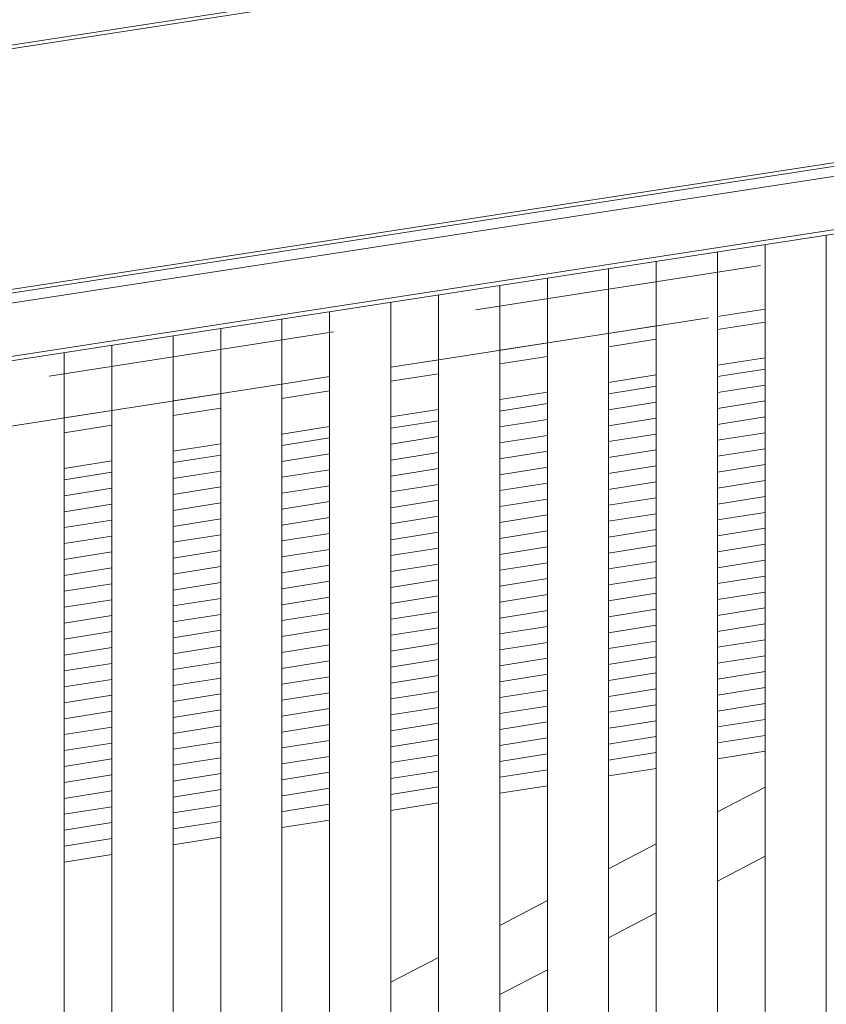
# Model space of a CAD drawing. Header units: millimetres. Extents: x -65 to 293624, y -1905 to 31061.
# Tile 228 of 256: x 118199 to 118792, y 23032 to 23755. Entities that reach past the tile are written whole.
import ezdxf

# ---------------------------------------------------------------- set-up
doc = ezdxf.new("R2010")
doc.units = ezdxf.units.MM
doc.header["$MEASUREMENT"] = 0
doc.linetypes.add('Hidden Line', pattern=[317.5, 211.666667, -105.833333])
for name, color, linetype in [('00 2D joon.AR', 7, 'Continuous'), ('1236 Katuslaed.AR', 7, 'Continuous'), ('1245 Klaasfassaadid.AR', 7, 'Continuous'), ('1245 Sisehoovi varjestus.AR', 7, 'Continuous'), ('1248 Vihmaveerennid.AR', 7, 'Continuous'), ('1263 Katuse alusserv.AR', 7, 'Continuous')]:
    doc.layers.add(name, color=color, linetype=linetype)

# ---------------------------------------------------------------- blocks, each defined once
blk = doc.blocks.new('Section Element_1428_3', base_point=(20443.11, 12361.43))
at = {"layer": '1248 Vihmaveerennid.AR', "color": 7, "linetype": 'Continuous', "lineweight": 13}
for p, q in [((107565.88, 22097.11), (129095.3, 25418.58)), ((107563.26, 22094.13), (129095.3, 25416)), ((107568.05, 21915.2), (129117.8, 25239.8)), ((107570.49, 21918.29), (129117.53, 25242.47)), ((115501.87, 23131.81), (129118.53, 25232.53)), ((115501.87, 23092.64), (129122.41, 25193.96)), ((115501.87, 23089.49), (129122.72, 25190.86))]:
    blk.add_line(p, q, dxfattribs=at)
blk = doc.blocks.new('Section Element_1645_3', base_point=(20443.11, 12361.43))
at = {"layer": '1245 Klaasfassaadid.AR', "color": 7, "linetype": 'Continuous', "lineweight": 13}
for p, q in [((118761.88, 22557.19), (119756.87, 23075.6)), ((118745.74, 22548.78), (118761.88, 22557.19))]:
    blk.add_line(p, q, dxfattribs=at)
blk = doc.blocks.new('*X2198', base_point=(20443.11, 12361.43))
at = {"layer": '1263 Katuse alusserv.AR', "color": 7, "linetype": 'Continuous', "lineweight": 13}
for p, q in [((118266.87, 23422.79), (118231.87, 23417.26)), ((118266.87, 23422.79), (118231.87, 23417.26)), ((118266.87, 23411.09), (118231.87, 23405.56)), ((118266.87, 23411.09), (118231.87, 23405.56)), ((118266.87, 23399.39), (118231.87, 23393.86)), ((118266.87, 23399.39), (118231.87, 23393.86)), ((118266.87, 23387.69), (118231.87, 23382.16)), ((118266.87, 23387.69), (118231.87, 23382.16)), ((118266.87, 23376), (118231.87, 23370.47)), ((118266.87, 23376), (118231.87, 23370.47)), ((118266.87, 23364.3), (118231.87, 23358.77)), ((118266.87, 23364.3), (118231.87, 23358.77)), ((118266.87, 23352.6), (118231.87, 23347.07)), ((118266.87, 23352.6), (118231.87, 23347.07)), ((118266.87, 23340.9), (118231.87, 23335.37)), ((118266.87, 23340.9), (118231.87, 23335.37)), ((118266.87, 23329.2), (118231.87, 23323.67)), ((118266.87, 23329.2), (118231.87, 23323.67)), ((118266.87, 23317.5), (118231.87, 23311.97)), ((118266.87, 23317.5), (118231.87, 23311.97)), ((118266.87, 23305.81), (118231.87, 23300.28)), ((118266.87, 23305.81), (118231.87, 23300.28)), ((118266.87, 23294.11), (118231.87, 23288.58)), ((118266.87, 23294.11), (118231.87, 23288.58)), ((118266.87, 23282.41), (118231.87, 23276.88)), ((118266.87, 23282.41), (118231.87, 23276.88)), ((118266.87, 23270.71), (118231.87, 23265.18)), ((118266.87, 23270.71), (118231.87, 23265.18)), ((118266.87, 23259.01), (118231.87, 23253.48)), ((118266.87, 23259.01), (118231.87, 23253.48)), ((118266.87, 23247.31), (118231.87, 23241.78)), ((118266.87, 23247.31), (118231.87, 23241.78)), ((118266.87, 23235.62), (118231.87, 23230.09)), ((118266.87, 23235.62), (118231.87, 23230.09)), ((118266.87, 23223.92), (118231.87, 23218.39)), ((118266.87, 23223.92), (118231.87, 23218.39)), ((118266.87, 23212.22), (118231.87, 23206.69)), ((118266.87, 23212.22), (118231.87, 23206.69)), ((118266.87, 23200.52), (118231.87, 23194.99)), ((118266.87, 23200.52), (118231.87, 23194.99)), ((118266.87, 23188.82), (118231.87, 23183.29)), ((118266.87, 23188.82), (118231.87, 23183.29)), ((118266.87, 23177.13), (118231.87, 23171.59)), ((118266.87, 23177.13), (118231.87, 23171.59)), ((118266.87, 23165.43), (118231.87, 23159.9)), ((118266.87, 23165.43), (118231.87, 23159.9)), ((118266.87, 23153.73), (118231.87, 23148.2)), ((118266.87, 23153.73), (118231.87, 23148.2))]:
    blk.add_line(p, q, dxfattribs=at)
blk = doc.blocks.new('*X2199', base_point=(20443.11, 12361.43))
at = {"layer": '1263 Katuse alusserv.AR', "color": 7, "linetype": 'Continuous', "lineweight": 13}
for p, q in [((118266.87, 23422.79), (118231.87, 23417.26)), ((118266.87, 23422.79), (118231.87, 23417.26)), ((118266.87, 23411.09), (118231.87, 23405.56)), ((118266.87, 23411.09), (118231.87, 23405.56)), ((118266.87, 23399.39), (118231.87, 23393.86)), ((118266.87, 23399.39), (118231.87, 23393.86)), ((118266.87, 23387.69), (118231.87, 23382.16)), ((118266.87, 23387.69), (118231.87, 23382.16)), ((118266.87, 23376), (118231.87, 23370.47)), ((118266.87, 23376), (118231.87, 23370.47)), ((118266.87, 23364.3), (118231.87, 23358.77)), ((118266.87, 23364.3), (118231.87, 23358.77)), ((118266.87, 23352.6), (118231.87, 23347.07)), ((118266.87, 23352.6), (118231.87, 23347.07)), ((118266.87, 23340.9), (118231.87, 23335.37)), ((118266.87, 23340.9), (118231.87, 23335.37)), ((118266.87, 23329.2), (118231.87, 23323.67)), ((118266.87, 23329.2), (118231.87, 23323.67)), ((118266.87, 23317.5), (118231.87, 23311.97)), ((118266.87, 23317.5), (118231.87, 23311.97)), ((118266.87, 23305.81), (118231.87, 23300.28)), ((118266.87, 23305.81), (118231.87, 23300.28)), ((118266.87, 23294.11), (118231.87, 23288.58)), ((118266.87, 23294.11), (118231.87, 23288.58)), ((118266.87, 23282.41), (118231.87, 23276.88)), ((118266.87, 23282.41), (118231.87, 23276.88)), ((118266.87, 23270.71), (118231.87, 23265.18)), ((118266.87, 23270.71), (118231.87, 23265.18)), ((118266.87, 23259.01), (118231.87, 23253.48)), ((118266.87, 23259.01), (118231.87, 23253.48)), ((118266.87, 23247.31), (118231.87, 23241.78)), ((118266.87, 23247.31), (118231.87, 23241.78)), ((118266.87, 23235.62), (118231.87, 23230.09)), ((118266.87, 23235.62), (118231.87, 23230.09)), ((118266.87, 23223.92), (118231.87, 23218.39)), ((118266.87, 23223.92), (118231.87, 23218.39)), ((118266.87, 23212.22), (118231.87, 23206.69)), ((118266.87, 23212.22), (118231.87, 23206.69)), ((118266.87, 23200.52), (118231.87, 23194.99)), ((118266.87, 23200.52), (118231.87, 23194.99)), ((118266.87, 23188.82), (118231.87, 23183.29)), ((118266.87, 23188.82), (118231.87, 23183.29)), ((118266.87, 23177.13), (118231.87, 23171.59)), ((118266.87, 23177.13), (118231.87, 23171.59)), ((118266.87, 23165.43), (118231.87, 23159.9)), ((118266.87, 23165.43), (118231.87, 23159.9)), ((118266.87, 23153.73), (118231.87, 23148.2)), ((118266.87, 23153.73), (118231.87, 23148.2))]:
    blk.add_line(p, q, dxfattribs=at)
blk = doc.blocks.new('*X2200', base_point=(20443.11, 12361.43))
at = {"layer": '1263 Katuse alusserv.AR', "color": 7, "linetype": 'Continuous', "lineweight": 13}
for p, q in [((118346.87, 23435.43), (118311.87, 23429.9)), ((118346.87, 23435.43), (118311.87, 23429.9)), ((118346.87, 23423.73), (118311.87, 23418.2)), ((118346.87, 23423.73), (118311.87, 23418.2)), ((118346.87, 23412.03), (118311.87, 23406.5)), ((118346.87, 23412.03), (118311.87, 23406.5)), ((118346.87, 23400.33), (118311.87, 23394.8)), ((118346.87, 23400.33), (118311.87, 23394.8)), ((118346.87, 23388.64), (118311.87, 23383.11)), ((118346.87, 23388.64), (118311.87, 23383.11)), ((118346.87, 23376.94), (118311.87, 23371.41)), ((118346.87, 23376.94), (118311.87, 23371.41)), ((118346.87, 23365.24), (118311.87, 23359.71)), ((118346.87, 23365.24), (118311.87, 23359.71)), ((118346.87, 23353.54), (118311.87, 23348.01)), ((118346.87, 23353.54), (118311.87, 23348.01)), ((118346.87, 23341.84), (118311.87, 23336.31)), ((118346.87, 23341.84), (118311.87, 23336.31)), ((118346.87, 23330.14), (118311.87, 23324.61)), ((118346.87, 23330.14), (118311.87, 23324.61)), ((118346.87, 23318.45), (118311.87, 23312.92)), ((118346.87, 23318.45), (118311.87, 23312.92)), ((118346.87, 23306.75), (118311.87, 23301.22)), ((118346.87, 23306.75), (118311.87, 23301.22)), ((118346.87, 23295.05), (118311.87, 23289.52)), ((118346.87, 23295.05), (118311.87, 23289.52)), ((118346.87, 23283.35), (118311.87, 23277.82)), ((118346.87, 23283.35), (118311.87, 23277.82)), ((118346.87, 23271.65), (118311.87, 23266.12)), ((118346.87, 23271.65), (118311.87, 23266.12)), ((118346.87, 23259.95), (118311.87, 23254.42)), ((118346.87, 23259.95), (118311.87, 23254.42)), ((118346.87, 23248.26), (118311.87, 23242.73)), ((118346.87, 23248.26), (118311.87, 23242.73)), ((118346.87, 23236.56), (118311.87, 23231.03)), ((118346.87, 23236.56), (118311.87, 23231.03)), ((118346.87, 23224.86), (118311.87, 23219.33)), ((118346.87, 23224.86), (118311.87, 23219.33)), ((118346.87, 23213.16), (118311.87, 23207.63)), ((118346.87, 23213.16), (118311.87, 23207.63)), ((118346.87, 23201.46), (118311.87, 23195.93)), ((118346.87, 23201.46), (118311.87, 23195.93)), ((118346.87, 23189.77), (118311.87, 23184.24)), ((118346.87, 23189.77), (118311.87, 23184.24)), ((118346.87, 23178.07), (118311.87, 23172.54)), ((118346.87, 23178.07), (118311.87, 23172.54)), ((118346.87, 23166.37), (118311.87, 23160.84)), ((118346.87, 23166.37), (118311.87, 23160.84)), ((118346.87, 23154.67), (118311.87, 23149.14))]:
    blk.add_line(p, q, dxfattribs=at)
blk = doc.blocks.new('*X2201', base_point=(20443.11, 12361.43))
at = {"layer": '1263 Katuse alusserv.AR', "color": 7, "linetype": 'Continuous', "lineweight": 13}
for p, q in [((118346.87, 23435.43), (118311.87, 23429.9)), ((118346.87, 23435.43), (118311.87, 23429.9)), ((118346.87, 23423.73), (118311.87, 23418.2)), ((118346.87, 23423.73), (118311.87, 23418.2)), ((118346.87, 23412.03), (118311.87, 23406.5)), ((118346.87, 23412.03), (118311.87, 23406.5)), ((118346.87, 23400.33), (118311.87, 23394.8)), ((118346.87, 23400.33), (118311.87, 23394.8)), ((118346.87, 23388.64), (118311.87, 23383.11)), ((118346.87, 23388.64), (118311.87, 23383.11)), ((118346.87, 23376.94), (118311.87, 23371.41)), ((118346.87, 23376.94), (118311.87, 23371.41)), ((118346.87, 23365.24), (118311.87, 23359.71)), ((118346.87, 23365.24), (118311.87, 23359.71)), ((118346.87, 23353.54), (118311.87, 23348.01)), ((118346.87, 23353.54), (118311.87, 23348.01)), ((118346.87, 23341.84), (118311.87, 23336.31)), ((118346.87, 23341.84), (118311.87, 23336.31)), ((118346.87, 23330.14), (118311.87, 23324.61)), ((118346.87, 23330.14), (118311.87, 23324.61)), ((118346.87, 23318.45), (118311.87, 23312.92)), ((118346.87, 23318.45), (118311.87, 23312.92)), ((118346.87, 23306.75), (118311.87, 23301.22)), ((118346.87, 23306.75), (118311.87, 23301.22)), ((118346.87, 23295.05), (118311.87, 23289.52)), ((118346.87, 23295.05), (118311.87, 23289.52)), ((118346.87, 23283.35), (118311.87, 23277.82)), ((118346.87, 23283.35), (118311.87, 23277.82)), ((118346.87, 23271.65), (118311.87, 23266.12)), ((118346.87, 23271.65), (118311.87, 23266.12)), ((118346.87, 23259.95), (118311.87, 23254.42)), ((118346.87, 23259.95), (118311.87, 23254.42)), ((118346.87, 23248.26), (118311.87, 23242.73)), ((118346.87, 23248.26), (118311.87, 23242.73)), ((118346.87, 23236.56), (118311.87, 23231.03)), ((118346.87, 23236.56), (118311.87, 23231.03)), ((118346.87, 23224.86), (118311.87, 23219.33)), ((118346.87, 23224.86), (118311.87, 23219.33)), ((118346.87, 23213.16), (118311.87, 23207.63)), ((118346.87, 23213.16), (118311.87, 23207.63)), ((118346.87, 23201.46), (118311.87, 23195.93)), ((118346.87, 23201.46), (118311.87, 23195.93)), ((118346.87, 23189.77), (118311.87, 23184.24)), ((118346.87, 23189.77), (118311.87, 23184.24)), ((118346.87, 23178.07), (118311.87, 23172.54)), ((118346.87, 23178.07), (118311.87, 23172.54)), ((118346.87, 23166.37), (118311.87, 23160.84)), ((118346.87, 23166.37), (118311.87, 23160.84)), ((118346.87, 23154.67), (118311.87, 23149.14))]:
    blk.add_line(p, q, dxfattribs=at)
blk = doc.blocks.new('*X2202', base_point=(20443.11, 12361.43))
at = {"layer": '1263 Katuse alusserv.AR', "color": 7, "linetype": 'Continuous', "lineweight": 13}
for p, q in [((118426.87, 23448.07), (118391.87, 23442.54)), ((118426.87, 23448.07), (118391.87, 23442.54)), ((118426.87, 23436.37), (118391.87, 23430.84)), ((118426.87, 23436.37), (118391.87, 23430.84)), ((118426.87, 23424.67), (118391.87, 23419.14)), ((118426.87, 23424.67), (118391.87, 23419.14)), ((118426.87, 23412.97), (118391.87, 23407.44)), ((118426.87, 23412.97), (118391.87, 23407.44)), ((118426.87, 23401.28), (118391.87, 23395.75)), ((118426.87, 23401.28), (118391.87, 23395.75)), ((118426.87, 23389.58), (118391.87, 23384.05)), ((118426.87, 23389.58), (118391.87, 23384.05)), ((118426.87, 23377.88), (118391.87, 23372.35)), ((118426.87, 23377.88), (118391.87, 23372.35)), ((118426.87, 23366.18), (118391.87, 23360.65)), ((118426.87, 23366.18), (118391.87, 23360.65)), ((118426.87, 23354.48), (118391.87, 23348.95)), ((118426.87, 23354.48), (118391.87, 23348.95)), ((118426.87, 23342.78), (118391.87, 23337.25)), ((118426.87, 23342.78), (118391.87, 23337.25)), ((118426.87, 23331.09), (118391.87, 23325.56)), ((118426.87, 23331.09), (118391.87, 23325.56)), ((118426.87, 23319.39), (118391.87, 23313.86)), ((118426.87, 23319.39), (118391.87, 23313.86)), ((118426.87, 23307.69), (118391.87, 23302.16)), ((118426.87, 23307.69), (118391.87, 23302.16)), ((118426.87, 23295.99), (118391.87, 23290.46)), ((118426.87, 23295.99), (118391.87, 23290.46)), ((118426.87, 23284.29), (118391.87, 23278.76)), ((118426.87, 23284.29), (118391.87, 23278.76)), ((118426.87, 23272.6), (118391.87, 23267.07)), ((118426.87, 23272.6), (118391.87, 23267.07)), ((118426.87, 23260.9), (118391.87, 23255.37)), ((118426.87, 23260.9), (118391.87, 23255.37)), ((118426.87, 23249.2), (118391.87, 23243.67)), ((118426.87, 23249.2), (118391.87, 23243.67)), ((118426.87, 23237.5), (118391.87, 23231.97)), ((118426.87, 23237.5), (118391.87, 23231.97)), ((118426.87, 23225.8), (118391.87, 23220.27)), ((118426.87, 23225.8), (118391.87, 23220.27)), ((118426.87, 23214.1), (118391.87, 23208.57)), ((118426.87, 23214.1), (118391.87, 23208.57)), ((118426.87, 23202.41), (118393.36, 23197.11)), ((118426.87, 23202.41), (118393.36, 23197.11)), ((118393.36, 23197.11), (118391.87, 23196.88)), ((118393.36, 23197.11), (118391.87, 23196.88)), ((118426.87, 23190.71), (118395.16, 23185.7)), ((118426.87, 23190.71), (118395.16, 23185.7)), ((118395.16, 23185.7), (118391.87, 23185.18)), ((118395.16, 23185.7), (118391.87, 23185.18)), ((118426.87, 23179.01), (118396.97, 23174.28)), ((118426.87, 23179.01), (118396.97, 23174.28)), ((118396.97, 23174.28), (118391.87, 23173.48)), ((118396.97, 23174.28), (118391.87, 23173.48))]:
    blk.add_line(p, q, dxfattribs=at)
blk = doc.blocks.new('*X2203', base_point=(20443.11, 12361.43))
at = {"layer": '1263 Katuse alusserv.AR', "color": 7, "linetype": 'Continuous', "lineweight": 13}
for p, q in [((118426.87, 23448.07), (118391.87, 23442.54)), ((118426.87, 23448.07), (118391.87, 23442.54)), ((118426.87, 23436.37), (118391.87, 23430.84)), ((118426.87, 23436.37), (118391.87, 23430.84)), ((118426.87, 23424.67), (118391.87, 23419.14)), ((118426.87, 23424.67), (118391.87, 23419.14)), ((118426.87, 23412.97), (118391.87, 23407.44)), ((118426.87, 23412.97), (118391.87, 23407.44)), ((118426.87, 23401.28), (118391.87, 23395.75)), ((118426.87, 23401.28), (118391.87, 23395.75)), ((118426.87, 23389.58), (118391.87, 23384.05)), ((118426.87, 23389.58), (118391.87, 23384.05)), ((118426.87, 23377.88), (118391.87, 23372.35)), ((118426.87, 23377.88), (118391.87, 23372.35)), ((118426.87, 23366.18), (118391.87, 23360.65)), ((118426.87, 23366.18), (118391.87, 23360.65)), ((118426.87, 23354.48), (118391.87, 23348.95)), ((118426.87, 23354.48), (118391.87, 23348.95)), ((118426.87, 23342.78), (118391.87, 23337.25)), ((118426.87, 23342.78), (118391.87, 23337.25)), ((118426.87, 23331.09), (118391.87, 23325.56)), ((118426.87, 23331.09), (118391.87, 23325.56)), ((118426.87, 23319.39), (118391.87, 23313.86)), ((118426.87, 23319.39), (118391.87, 23313.86)), ((118426.87, 23307.69), (118391.87, 23302.16)), ((118426.87, 23307.69), (118391.87, 23302.16)), ((118426.87, 23295.99), (118391.87, 23290.46)), ((118426.87, 23295.99), (118391.87, 23290.46)), ((118426.87, 23284.29), (118391.87, 23278.76)), ((118426.87, 23284.29), (118391.87, 23278.76)), ((118426.87, 23272.6), (118391.87, 23267.07)), ((118426.87, 23272.6), (118391.87, 23267.07)), ((118426.87, 23260.9), (118391.87, 23255.37)), ((118426.87, 23260.9), (118391.87, 23255.37)), ((118426.87, 23249.2), (118391.87, 23243.67)), ((118426.87, 23249.2), (118391.87, 23243.67)), ((118426.87, 23237.5), (118391.87, 23231.97)), ((118426.87, 23237.5), (118391.87, 23231.97)), ((118426.87, 23225.8), (118391.87, 23220.27)), ((118426.87, 23225.8), (118391.87, 23220.27)), ((118426.87, 23214.1), (118391.87, 23208.57)), ((118426.87, 23214.1), (118391.87, 23208.57)), ((118426.87, 23202.41), (118393.36, 23197.11)), ((118426.87, 23202.41), (118393.36, 23197.11)), ((118393.36, 23197.11), (118391.87, 23196.88)), ((118393.36, 23197.11), (118391.87, 23196.88)), ((118426.87, 23190.71), (118395.16, 23185.7)), ((118426.87, 23190.71), (118395.16, 23185.7)), ((118395.16, 23185.7), (118391.87, 23185.18)), ((118395.16, 23185.7), (118391.87, 23185.18)), ((118426.87, 23179.01), (118396.97, 23174.28)), ((118426.87, 23179.01), (118396.97, 23174.28)), ((118396.97, 23174.28), (118391.87, 23173.48)), ((118396.97, 23174.28), (118391.87, 23173.48))]:
    blk.add_line(p, q, dxfattribs=at)
blk = doc.blocks.new('*X2204', base_point=(20443.11, 12361.43))
at = {"layer": '1263 Katuse alusserv.AR', "color": 7, "linetype": 'Continuous', "lineweight": 13}
for p, q in [((118506.87, 23460.71), (118471.87, 23455.18)), ((118506.87, 23460.71), (118471.87, 23455.18)), ((118506.87, 23449.01), (118471.87, 23443.48)), ((118506.87, 23449.01), (118471.87, 23443.48)), ((118506.87, 23437.31), (118471.87, 23431.78)), ((118506.87, 23437.31), (118471.87, 23431.78)), ((118506.87, 23425.61), (118471.87, 23420.08)), ((118506.87, 23425.61), (118471.87, 23420.08)), ((118506.87, 23413.92), (118471.87, 23408.39)), ((118506.87, 23413.92), (118471.87, 23408.39)), ((118506.87, 23402.22), (118471.87, 23396.69)), ((118506.87, 23402.22), (118471.87, 23396.69)), ((118506.87, 23390.52), (118471.87, 23384.99)), ((118506.87, 23390.52), (118471.87, 23384.99)), ((118506.87, 23378.82), (118471.87, 23373.29)), ((118506.87, 23378.82), (118471.87, 23373.29)), ((118506.87, 23367.12), (118471.87, 23361.59)), ((118506.87, 23367.12), (118471.87, 23361.59)), ((118506.87, 23355.43), (118471.87, 23349.9)), ((118506.87, 23355.43), (118471.87, 23349.9)), ((118506.87, 23343.73), (118471.87, 23338.2)), ((118506.87, 23343.73), (118471.87, 23338.2)), ((118506.87, 23332.03), (118471.87, 23326.5)), ((118506.87, 23332.03), (118471.87, 23326.5)), ((118506.87, 23320.33), (118471.87, 23314.8)), ((118506.87, 23320.33), (118471.87, 23314.8)), ((118506.87, 23308.63), (118471.87, 23303.1)), ((118506.87, 23308.63), (118471.87, 23303.1)), ((118506.87, 23296.93), (118471.87, 23291.4)), ((118506.87, 23296.93), (118471.87, 23291.4)), ((118506.87, 23285.24), (118471.87, 23279.71)), ((118506.87, 23285.24), (118471.87, 23279.71)), ((118506.87, 23273.54), (118471.87, 23268.01)), ((118506.87, 23273.54), (118471.87, 23268.01)), ((118506.87, 23261.84), (118471.87, 23256.31)), ((118506.87, 23261.84), (118471.87, 23256.31)), ((118506.87, 23250.14), (118471.87, 23244.61)), ((118506.87, 23250.14), (118471.87, 23244.61)), ((118506.87, 23238.44), (118471.87, 23232.91)), ((118506.87, 23238.44), (118471.87, 23232.91)), ((118506.87, 23226.74), (118471.87, 23221.21)), ((118506.87, 23226.74), (118471.87, 23221.21)), ((118506.87, 23215.05), (118471.87, 23209.52)), ((118506.87, 23215.05), (118471.87, 23209.52)), ((118506.87, 23203.35), (118471.87, 23197.82)), ((118506.87, 23203.35), (118471.87, 23197.82)), ((118506.87, 23191.65), (118471.87, 23186.12)), ((118506.87, 23191.65), (118471.87, 23186.12))]:
    blk.add_line(p, q, dxfattribs=at)
blk = doc.blocks.new('*X2205', base_point=(20443.11, 12361.43))
at = {"layer": '1263 Katuse alusserv.AR', "color": 7, "linetype": 'Continuous', "lineweight": 13}
for p, q in [((118506.87, 23460.71), (118471.87, 23455.18)), ((118506.87, 23460.71), (118471.87, 23455.18)), ((118506.87, 23449.01), (118471.87, 23443.48)), ((118506.87, 23449.01), (118471.87, 23443.48)), ((118506.87, 23437.31), (118471.87, 23431.78)), ((118506.87, 23437.31), (118471.87, 23431.78)), ((118506.87, 23425.61), (118471.87, 23420.08)), ((118506.87, 23425.61), (118471.87, 23420.08)), ((118506.87, 23413.92), (118471.87, 23408.39)), ((118506.87, 23413.92), (118471.87, 23408.39)), ((118506.87, 23402.22), (118471.87, 23396.69)), ((118506.87, 23402.22), (118471.87, 23396.69)), ((118506.87, 23390.52), (118471.87, 23384.99)), ((118506.87, 23390.52), (118471.87, 23384.99)), ((118506.87, 23378.82), (118471.87, 23373.29)), ((118506.87, 23378.82), (118471.87, 23373.29)), ((118506.87, 23367.12), (118471.87, 23361.59)), ((118506.87, 23367.12), (118471.87, 23361.59)), ((118506.87, 23355.43), (118471.87, 23349.9)), ((118506.87, 23355.43), (118471.87, 23349.9)), ((118506.87, 23343.73), (118471.87, 23338.2)), ((118506.87, 23343.73), (118471.87, 23338.2)), ((118506.87, 23332.03), (118471.87, 23326.5)), ((118506.87, 23332.03), (118471.87, 23326.5)), ((118506.87, 23320.33), (118471.87, 23314.8)), ((118506.87, 23320.33), (118471.87, 23314.8)), ((118506.87, 23308.63), (118471.87, 23303.1)), ((118506.87, 23308.63), (118471.87, 23303.1)), ((118506.87, 23296.93), (118471.87, 23291.4)), ((118506.87, 23296.93), (118471.87, 23291.4)), ((118506.87, 23285.24), (118471.87, 23279.71)), ((118506.87, 23285.24), (118471.87, 23279.71)), ((118506.87, 23273.54), (118471.87, 23268.01)), ((118506.87, 23273.54), (118471.87, 23268.01)), ((118506.87, 23261.84), (118471.87, 23256.31)), ((118506.87, 23261.84), (118471.87, 23256.31)), ((118506.87, 23250.14), (118471.87, 23244.61)), ((118506.87, 23250.14), (118471.87, 23244.61)), ((118506.87, 23238.44), (118471.87, 23232.91)), ((118506.87, 23238.44), (118471.87, 23232.91)), ((118506.87, 23226.74), (118471.87, 23221.21)), ((118506.87, 23226.74), (118471.87, 23221.21)), ((118506.87, 23215.05), (118471.87, 23209.52)), ((118506.87, 23215.05), (118471.87, 23209.52)), ((118506.87, 23203.35), (118471.87, 23197.82)), ((118506.87, 23203.35), (118471.87, 23197.82)), ((118506.87, 23191.65), (118471.87, 23186.12)), ((118506.87, 23191.65), (118471.87, 23186.12))]:
    blk.add_line(p, q, dxfattribs=at)
blk = doc.blocks.new('*X2206', base_point=(20443.11, 12361.43))
at = {"layer": '1263 Katuse alusserv.AR', "color": 7, "linetype": 'Continuous', "lineweight": 13}
for p, q in [((118586.87, 23473.35), (118551.87, 23467.82)), ((118586.87, 23473.35), (118551.87, 23467.82)), ((118586.87, 23461.65), (118551.87, 23456.12)), ((118586.87, 23461.65), (118551.87, 23456.12)), ((118586.87, 23449.95), (118551.87, 23444.42)), ((118586.87, 23449.95), (118551.87, 23444.42)), ((118586.87, 23438.26), (118551.87, 23432.72)), ((118586.87, 23438.26), (118551.87, 23432.72)), ((118586.87, 23426.56), (118551.87, 23421.03)), ((118586.87, 23426.56), (118551.87, 23421.03)), ((118586.87, 23414.86), (118551.87, 23409.33)), ((118586.87, 23414.86), (118551.87, 23409.33)), ((118586.87, 23403.16), (118551.87, 23397.63)), ((118586.87, 23403.16), (118551.87, 23397.63)), ((118586.87, 23391.46), (118551.87, 23385.93)), ((118586.87, 23391.46), (118551.87, 23385.93)), ((118586.87, 23379.76), (118551.87, 23374.23)), ((118586.87, 23379.76), (118551.87, 23374.23)), ((118586.87, 23368.07), (118551.87, 23362.54)), ((118586.87, 23368.07), (118551.87, 23362.54)), ((118586.87, 23356.37), (118551.87, 23350.84)), ((118586.87, 23356.37), (118551.87, 23350.84)), ((118586.87, 23344.67), (118551.87, 23339.14)), ((118586.87, 23344.67), (118551.87, 23339.14)), ((118586.87, 23332.97), (118551.87, 23327.44)), ((118586.87, 23332.97), (118551.87, 23327.44)), ((118586.87, 23321.27), (118551.87, 23315.74)), ((118586.87, 23321.27), (118551.87, 23315.74)), ((118586.87, 23309.57), (118551.87, 23304.04)), ((118586.87, 23309.57), (118551.87, 23304.04)), ((118586.87, 23297.88), (118551.87, 23292.35)), ((118586.87, 23297.88), (118551.87, 23292.35)), ((118586.87, 23286.18), (118551.87, 23280.65)), ((118586.87, 23286.18), (118551.87, 23280.65)), ((118586.87, 23274.48), (118551.87, 23268.95)), ((118586.87, 23274.48), (118551.87, 23268.95)), ((118586.87, 23262.78), (118551.87, 23257.25)), ((118586.87, 23262.78), (118551.87, 23257.25)), ((118586.87, 23251.08), (118551.87, 23245.55)), ((118586.87, 23251.08), (118551.87, 23245.55)), ((118586.87, 23239.38), (118551.87, 23233.85)), ((118586.87, 23239.38), (118551.87, 23233.85)), ((118586.87, 23227.69), (118551.87, 23222.16)), ((118586.87, 23227.69), (118551.87, 23222.16)), ((118586.87, 23215.99), (118551.87, 23210.46)), ((118586.87, 23215.99), (118551.87, 23210.46)), ((118586.87, 23204.29), (118551.87, 23198.76)), ((118586.87, 23204.29), (118551.87, 23198.76))]:
    blk.add_line(p, q, dxfattribs=at)
blk = doc.blocks.new('*X2207', base_point=(20443.11, 12361.43))
at = {"layer": '1263 Katuse alusserv.AR', "color": 7, "linetype": 'Continuous', "lineweight": 13}
for p, q in [((118586.87, 23473.35), (118551.87, 23467.82)), ((118586.87, 23473.35), (118551.87, 23467.82)), ((118586.87, 23461.65), (118551.87, 23456.12)), ((118586.87, 23461.65), (118551.87, 23456.12)), ((118586.87, 23449.95), (118551.87, 23444.42)), ((118586.87, 23449.95), (118551.87, 23444.42)), ((118586.87, 23438.26), (118551.87, 23432.72)), ((118586.87, 23438.26), (118551.87, 23432.72)), ((118586.87, 23426.56), (118551.87, 23421.03)), ((118586.87, 23426.56), (118551.87, 23421.03)), ((118586.87, 23414.86), (118551.87, 23409.33)), ((118586.87, 23414.86), (118551.87, 23409.33)), ((118586.87, 23403.16), (118551.87, 23397.63)), ((118586.87, 23403.16), (118551.87, 23397.63)), ((118586.87, 23391.46), (118551.87, 23385.93)), ((118586.87, 23391.46), (118551.87, 23385.93)), ((118586.87, 23379.76), (118551.87, 23374.23)), ((118586.87, 23379.76), (118551.87, 23374.23)), ((118586.87, 23368.07), (118551.87, 23362.54)), ((118586.87, 23368.07), (118551.87, 23362.54)), ((118586.87, 23356.37), (118551.87, 23350.84)), ((118586.87, 23356.37), (118551.87, 23350.84)), ((118586.87, 23344.67), (118551.87, 23339.14)), ((118586.87, 23344.67), (118551.87, 23339.14)), ((118586.87, 23332.97), (118551.87, 23327.44)), ((118586.87, 23332.97), (118551.87, 23327.44)), ((118586.87, 23321.27), (118551.87, 23315.74)), ((118586.87, 23321.27), (118551.87, 23315.74)), ((118586.87, 23309.57), (118551.87, 23304.04)), ((118586.87, 23309.57), (118551.87, 23304.04)), ((118586.87, 23297.88), (118551.87, 23292.35)), ((118586.87, 23297.88), (118551.87, 23292.35)), ((118586.87, 23286.18), (118551.87, 23280.65)), ((118586.87, 23286.18), (118551.87, 23280.65)), ((118586.87, 23274.48), (118551.87, 23268.95)), ((118586.87, 23274.48), (118551.87, 23268.95)), ((118586.87, 23262.78), (118551.87, 23257.25)), ((118586.87, 23262.78), (118551.87, 23257.25)), ((118586.87, 23251.08), (118551.87, 23245.55)), ((118586.87, 23251.08), (118551.87, 23245.55)), ((118586.87, 23239.38), (118551.87, 23233.85)), ((118586.87, 23239.38), (118551.87, 23233.85)), ((118586.87, 23227.69), (118551.87, 23222.16)), ((118586.87, 23227.69), (118551.87, 23222.16)), ((118586.87, 23215.99), (118551.87, 23210.46)), ((118586.87, 23215.99), (118551.87, 23210.46)), ((118586.87, 23204.29), (118551.87, 23198.76)), ((118586.87, 23204.29), (118551.87, 23198.76))]:
    blk.add_line(p, q, dxfattribs=at)
blk = doc.blocks.new('*X2208', base_point=(20443.11, 12361.43))
at = {"layer": '1263 Katuse alusserv.AR', "color": 7, "linetype": 'Continuous', "lineweight": 13}
for p, q in [((118666.87, 23485.99), (118631.87, 23480.46)), ((118666.87, 23485.99), (118631.87, 23480.46)), ((118666.87, 23474.29), (118631.87, 23468.76)), ((118666.87, 23474.29), (118631.87, 23468.76)), ((118666.87, 23462.59), (118631.87, 23457.06)), ((118666.87, 23462.59), (118631.87, 23457.06)), ((118666.87, 23450.9), (118631.87, 23445.37)), ((118666.87, 23450.9), (118631.87, 23445.37)), ((118666.87, 23439.2), (118631.87, 23433.67)), ((118666.87, 23439.2), (118631.87, 23433.67)), ((118666.87, 23427.5), (118631.87, 23421.97)), ((118666.87, 23427.5), (118631.87, 23421.97)), ((118666.87, 23415.8), (118631.87, 23410.27)), ((118666.87, 23415.8), (118631.87, 23410.27)), ((118666.87, 23404.1), (118631.87, 23398.57)), ((118666.87, 23404.1), (118631.87, 23398.57)), ((118666.87, 23392.4), (118631.87, 23386.87)), ((118666.87, 23392.4), (118631.87, 23386.87)), ((118666.87, 23380.71), (118631.87, 23375.18)), ((118666.87, 23380.71), (118631.87, 23375.18)), ((118666.87, 23369.01), (118631.87, 23363.48)), ((118666.87, 23369.01), (118631.87, 23363.48)), ((118666.87, 23357.31), (118631.87, 23351.78)), ((118666.87, 23357.31), (118631.87, 23351.78)), ((118666.87, 23345.61), (118631.87, 23340.08)), ((118666.87, 23345.61), (118631.87, 23340.08)), ((118666.87, 23333.91), (118631.87, 23328.38)), ((118666.87, 23333.91), (118631.87, 23328.38)), ((118666.87, 23322.21), (118631.87, 23316.68)), ((118666.87, 23322.21), (118631.87, 23316.68)), ((118666.87, 23310.52), (118631.87, 23304.99)), ((118666.87, 23310.52), (118631.87, 23304.99)), ((118666.87, 23298.82), (118631.87, 23293.29)), ((118666.87, 23298.82), (118631.87, 23293.29)), ((118666.87, 23287.12), (118633.08, 23281.78)), ((118666.87, 23287.12), (118633.08, 23281.78)), ((118633.08, 23281.78), (118631.87, 23281.59)), ((118633.08, 23281.78), (118631.87, 23281.59)), ((118634.89, 23270.37), (118631.87, 23269.89)), ((118634.89, 23270.37), (118631.87, 23269.89)), ((118666.87, 23275.42), (118634.89, 23270.37)), ((118666.87, 23275.42), (118634.89, 23270.37)), ((118666.87, 23263.72), (118636.69, 23258.95)), ((118666.87, 23263.72), (118636.69, 23258.95)), ((118636.69, 23258.95), (118631.87, 23258.19)), ((118636.69, 23258.95), (118631.87, 23258.19)), ((118666.87, 23252.02), (118638.49, 23247.54)), ((118666.87, 23252.02), (118638.49, 23247.54)), ((118638.49, 23247.54), (118631.87, 23246.49)), ((118638.49, 23247.54), (118631.87, 23246.49)), ((118640.3, 23236.13), (118631.87, 23234.8)), ((118640.3, 23236.13), (118631.87, 23234.8)), ((118666.87, 23240.33), (118640.3, 23236.13)), ((118666.87, 23240.33), (118640.3, 23236.13)), ((118666.87, 23228.63), (118642.1, 23224.71)), ((118666.87, 23228.63), (118642.1, 23224.71)), ((118642.1, 23224.71), (118631.87, 23223.1)), ((118642.1, 23224.71), (118631.87, 23223.1)), ((118643.9, 23213.3), (118631.87, 23211.4)), ((118643.9, 23213.3), (118631.87, 23211.4)), ((118666.87, 23216.93), (118643.9, 23213.3)), ((118666.87, 23216.93), (118643.9, 23213.3))]:
    blk.add_line(p, q, dxfattribs=at)
blk = doc.blocks.new('*X2209', base_point=(20443.11, 12361.43))
at = {"layer": '1263 Katuse alusserv.AR', "color": 7, "linetype": 'Continuous', "lineweight": 13}
for p, q in [((118666.87, 23485.99), (118631.87, 23480.46)), ((118666.87, 23485.99), (118631.87, 23480.46)), ((118666.87, 23474.29), (118631.87, 23468.76)), ((118666.87, 23474.29), (118631.87, 23468.76)), ((118666.87, 23462.59), (118631.87, 23457.06)), ((118666.87, 23462.59), (118631.87, 23457.06)), ((118666.87, 23450.9), (118631.87, 23445.37)), ((118666.87, 23450.9), (118631.87, 23445.37)), ((118666.87, 23439.2), (118631.87, 23433.67)), ((118666.87, 23439.2), (118631.87, 23433.67)), ((118666.87, 23427.5), (118631.87, 23421.97)), ((118666.87, 23427.5), (118631.87, 23421.97)), ((118666.87, 23415.8), (118631.87, 23410.27)), ((118666.87, 23415.8), (118631.87, 23410.27)), ((118666.87, 23404.1), (118631.87, 23398.57)), ((118666.87, 23404.1), (118631.87, 23398.57)), ((118666.87, 23392.4), (118631.87, 23386.87)), ((118666.87, 23392.4), (118631.87, 23386.87)), ((118666.87, 23380.71), (118631.87, 23375.18)), ((118666.87, 23380.71), (118631.87, 23375.18)), ((118666.87, 23369.01), (118631.87, 23363.48)), ((118666.87, 23369.01), (118631.87, 23363.48)), ((118666.87, 23357.31), (118631.87, 23351.78)), ((118666.87, 23357.31), (118631.87, 23351.78)), ((118666.87, 23345.61), (118631.87, 23340.08)), ((118666.87, 23345.61), (118631.87, 23340.08)), ((118666.87, 23333.91), (118631.87, 23328.38)), ((118666.87, 23333.91), (118631.87, 23328.38)), ((118666.87, 23322.21), (118631.87, 23316.68)), ((118666.87, 23322.21), (118631.87, 23316.68)), ((118666.87, 23310.52), (118631.87, 23304.99)), ((118666.87, 23310.52), (118631.87, 23304.99)), ((118666.87, 23298.82), (118631.87, 23293.29)), ((118666.87, 23298.82), (118631.87, 23293.29)), ((118666.87, 23287.12), (118633.08, 23281.78)), ((118666.87, 23287.12), (118633.08, 23281.78)), ((118633.08, 23281.78), (118631.87, 23281.59)), ((118633.08, 23281.78), (118631.87, 23281.59)), ((118634.89, 23270.37), (118631.87, 23269.89)), ((118634.89, 23270.37), (118631.87, 23269.89)), ((118666.87, 23275.42), (118634.89, 23270.37)), ((118666.87, 23275.42), (118634.89, 23270.37)), ((118666.87, 23263.72), (118636.69, 23258.95)), ((118666.87, 23263.72), (118636.69, 23258.95)), ((118636.69, 23258.95), (118631.87, 23258.19)), ((118636.69, 23258.95), (118631.87, 23258.19)), ((118666.87, 23252.02), (118638.49, 23247.54)), ((118666.87, 23252.02), (118638.49, 23247.54)), ((118638.49, 23247.54), (118631.87, 23246.49)), ((118638.49, 23247.54), (118631.87, 23246.49)), ((118640.3, 23236.13), (118631.87, 23234.8)), ((118640.3, 23236.13), (118631.87, 23234.8)), ((118666.87, 23240.33), (118640.3, 23236.13)), ((118666.87, 23240.33), (118640.3, 23236.13)), ((118666.87, 23228.63), (118642.1, 23224.71)), ((118666.87, 23228.63), (118642.1, 23224.71)), ((118642.1, 23224.71), (118631.87, 23223.1)), ((118642.1, 23224.71), (118631.87, 23223.1)), ((118643.9, 23213.3), (118631.87, 23211.4)), ((118643.9, 23213.3), (118631.87, 23211.4)), ((118666.87, 23216.93), (118643.9, 23213.3)), ((118666.87, 23216.93), (118643.9, 23213.3))]:
    blk.add_line(p, q, dxfattribs=at)
blk = doc.blocks.new('*X2210', base_point=(20443.11, 12361.43))
at = {"layer": '1263 Katuse alusserv.AR', "color": 7, "linetype": 'Continuous', "lineweight": 13}
for p, q in [((118746.87, 23498.63), (118711.87, 23493.1)), ((118746.87, 23498.63), (118711.87, 23493.1)), ((118746.87, 23486.93), (118711.87, 23481.4)), ((118746.87, 23486.93), (118711.87, 23481.4)), ((118746.87, 23475.23), (118711.87, 23469.7)), ((118746.87, 23475.23), (118711.87, 23469.7)), ((118746.87, 23463.54), (118711.87, 23458.01)), ((118746.87, 23463.54), (118711.87, 23458.01)), ((118746.87, 23451.84), (118711.87, 23446.31)), ((118746.87, 23451.84), (118711.87, 23446.31)), ((118746.87, 23440.14), (118711.87, 23434.61)), ((118746.87, 23440.14), (118711.87, 23434.61)), ((118746.87, 23428.44), (118711.87, 23422.91)), ((118746.87, 23428.44), (118711.87, 23422.91)), ((118746.87, 23416.74), (118711.87, 23411.21)), ((118746.87, 23416.74), (118711.87, 23411.21)), ((118746.87, 23405.04), (118711.87, 23399.51)), ((118746.87, 23405.04), (118711.87, 23399.51)), ((118746.87, 23393.35), (118711.87, 23387.82)), ((118746.87, 23393.35), (118711.87, 23387.82)), ((118746.87, 23381.65), (118711.87, 23376.12)), ((118746.87, 23381.65), (118711.87, 23376.12)), ((118746.87, 23369.95), (118711.87, 23364.42)), ((118746.87, 23369.95), (118711.87, 23364.42)), ((118746.87, 23358.25), (118711.87, 23352.72)), ((118746.87, 23358.25), (118711.87, 23352.72)), ((118746.87, 23346.55), (118711.87, 23341.02)), ((118746.87, 23346.55), (118711.87, 23341.02)), ((118746.87, 23334.85), (118711.87, 23329.32)), ((118746.87, 23334.85), (118711.87, 23329.32)), ((118746.87, 23323.16), (118711.87, 23317.63)), ((118746.87, 23323.16), (118711.87, 23317.63)), ((118746.87, 23311.46), (118711.87, 23305.93)), ((118746.87, 23311.46), (118711.87, 23305.93)), ((118746.87, 23299.76), (118711.87, 23294.23)), ((118746.87, 23299.76), (118711.87, 23294.23)), ((118746.87, 23288.06), (118711.87, 23282.53)), ((118746.87, 23288.06), (118711.87, 23282.53)), ((118746.87, 23276.36), (118711.87, 23270.83)), ((118746.87, 23276.36), (118711.87, 23270.83)), ((118746.87, 23264.67), (118711.87, 23259.14)), ((118746.87, 23264.67), (118711.87, 23259.14)), ((118746.87, 23252.97), (118711.87, 23247.44)), ((118746.87, 23252.97), (118711.87, 23247.44)), ((118746.87, 23241.27), (118711.87, 23235.74)), ((118746.87, 23241.27), (118711.87, 23235.74)), ((118746.87, 23229.57), (118711.87, 23224.04)), ((118746.87, 23229.57), (118711.87, 23224.04))]:
    blk.add_line(p, q, dxfattribs=at)
blk = doc.blocks.new('*X2211', base_point=(20443.11, 12361.43))
at = {"layer": '1263 Katuse alusserv.AR', "color": 7, "linetype": 'Continuous', "lineweight": 13}
for p, q in [((118746.87, 23498.63), (118711.87, 23493.1)), ((118746.87, 23498.63), (118711.87, 23493.1)), ((118746.87, 23486.93), (118711.87, 23481.4)), ((118746.87, 23486.93), (118711.87, 23481.4)), ((118746.87, 23475.23), (118711.87, 23469.7)), ((118746.87, 23475.23), (118711.87, 23469.7)), ((118746.87, 23463.54), (118711.87, 23458.01)), ((118746.87, 23463.54), (118711.87, 23458.01)), ((118746.87, 23451.84), (118711.87, 23446.31)), ((118746.87, 23451.84), (118711.87, 23446.31)), ((118746.87, 23440.14), (118711.87, 23434.61)), ((118746.87, 23440.14), (118711.87, 23434.61)), ((118746.87, 23428.44), (118711.87, 23422.91)), ((118746.87, 23428.44), (118711.87, 23422.91)), ((118746.87, 23416.74), (118711.87, 23411.21)), ((118746.87, 23416.74), (118711.87, 23411.21)), ((118746.87, 23405.04), (118711.87, 23399.51)), ((118746.87, 23405.04), (118711.87, 23399.51)), ((118746.87, 23393.35), (118711.87, 23387.82)), ((118746.87, 23393.35), (118711.87, 23387.82)), ((118746.87, 23381.65), (118711.87, 23376.12)), ((118746.87, 23381.65), (118711.87, 23376.12)), ((118746.87, 23369.95), (118711.87, 23364.42)), ((118746.87, 23369.95), (118711.87, 23364.42)), ((118746.87, 23358.25), (118711.87, 23352.72)), ((118746.87, 23358.25), (118711.87, 23352.72)), ((118746.87, 23346.55), (118711.87, 23341.02)), ((118746.87, 23346.55), (118711.87, 23341.02)), ((118746.87, 23334.85), (118711.87, 23329.32)), ((118746.87, 23334.85), (118711.87, 23329.32)), ((118746.87, 23323.16), (118711.87, 23317.63)), ((118746.87, 23323.16), (118711.87, 23317.63)), ((118746.87, 23311.46), (118711.87, 23305.93)), ((118746.87, 23311.46), (118711.87, 23305.93)), ((118746.87, 23299.76), (118711.87, 23294.23)), ((118746.87, 23299.76), (118711.87, 23294.23)), ((118746.87, 23288.06), (118711.87, 23282.53)), ((118746.87, 23288.06), (118711.87, 23282.53)), ((118746.87, 23276.36), (118711.87, 23270.83)), ((118746.87, 23276.36), (118711.87, 23270.83)), ((118746.87, 23264.67), (118711.87, 23259.14)), ((118746.87, 23264.67), (118711.87, 23259.14)), ((118746.87, 23252.97), (118711.87, 23247.44)), ((118746.87, 23252.97), (118711.87, 23247.44)), ((118746.87, 23241.27), (118711.87, 23235.74)), ((118746.87, 23241.27), (118711.87, 23235.74)), ((118746.87, 23229.57), (118711.87, 23224.04)), ((118746.87, 23229.57), (118711.87, 23224.04))]:
    blk.add_line(p, q, dxfattribs=at)
blk = doc.blocks.new('Section Element_1680_3', base_point=(20443.11, 12361.43))
at = {"layer": '1263 Katuse alusserv.AR', "color": 7, "linetype": 'Continuous', "lineweight": 13}
for p, q in [((118711.87, 23212.34), (118746.87, 23217.87)), ((118631.87, 23199.7), (118666.87, 23205.23)), ((118551.87, 23187.06), (118586.87, 23192.59)), ((118471.87, 23174.42), (118506.87, 23179.95)), ((118391.87, 23161.78), (118426.87, 23167.31)), ((118311.87, 23149.14), (118346.87, 23154.67)), ((118231.87, 23136.5), (118266.87, 23142.03))]:
    blk.add_line(p, q, dxfattribs=at)
at = {"layer": '1263 Katuse alusserv.AR', "lineweight": 0}
for name in ['*X2210', '*X2211', '*X2208', '*X2209', '*X2206', '*X2207', '*X2204', '*X2205', '*X2202', '*X2203', '*X2200', '*X2201', '*X2198', '*X2199']:
    blk.add_blockref(name, (20443.11, 12361.43), dxfattribs=at)
blk = doc.blocks.new('Section Element_1793_3', base_point=(20443.11, 12361.43))
at = {"layer": '1245 Sisehoovi varjestus.AR', "color": 7, "linetype": 'Continuous', "lineweight": 13}
blk.add_line((118231.87, 22336.98), (118231.87, 23510.67), dxfattribs=at)
blk = doc.blocks.new('Section Element_1794_3', base_point=(20443.11, 12361.43))
at = {"layer": '1245 Sisehoovi varjestus.AR', "color": 7, "linetype": 'Continuous', "lineweight": 13}
for p, q in [((118311.87, 22378.66), (118311.87, 23523.01)), ((118266.87, 22378.66), (118266.87, 23516.07))]:
    blk.add_line(p, q, dxfattribs=at)
blk = doc.blocks.new('Section Element_1795_3', base_point=(20443.11, 12361.43))
at = {"layer": '1245 Sisehoovi varjestus.AR', "color": 7, "linetype": 'Continuous', "lineweight": 13}
for p, q in [((118391.87, 22420.34), (118391.87, 23535.35)), ((118346.87, 22420.34), (118346.87, 23528.41))]:
    blk.add_line(p, q, dxfattribs=at)
blk = doc.blocks.new('Section Element_1796_3', base_point=(20443.11, 12361.43))
at = {"layer": '1245 Sisehoovi varjestus.AR', "color": 7, "linetype": 'Continuous', "lineweight": 13}
for p, q in [((118471.87, 22462.02), (118471.87, 23547.69)), ((118426.87, 22462.02), (118426.87, 23540.75))]:
    blk.add_line(p, q, dxfattribs=at)
blk = doc.blocks.new('Section Element_1797_3', base_point=(20443.11, 12361.43))
at = {"layer": '1245 Sisehoovi varjestus.AR', "color": 7, "linetype": 'Continuous', "lineweight": 13}
for p, q in [((118551.87, 22503.7), (118551.87, 23560.03)), ((118506.87, 22503.7), (118506.87, 23553.09))]:
    blk.add_line(p, q, dxfattribs=at)
blk = doc.blocks.new('Section Element_1798_3', base_point=(20443.11, 12361.43))
at = {"layer": '1245 Sisehoovi varjestus.AR', "color": 7, "linetype": 'Continuous', "lineweight": 13}
for p, q in [((118631.87, 22545.39), (118631.87, 23572.38)), ((118586.87, 22545.39), (118586.87, 23565.43))]:
    blk.add_line(p, q, dxfattribs=at)
blk = doc.blocks.new('Section Element_1799_3', base_point=(20443.11, 12361.43))
at = {"layer": '1245 Sisehoovi varjestus.AR', "color": 7, "linetype": 'Continuous', "lineweight": 13}
for p, q in [((118711.87, 22587.07), (118711.87, 23584.72)), ((118666.87, 22587.07), (118666.87, 23577.78))]:
    blk.add_line(p, q, dxfattribs=at)
blk = doc.blocks.new('Section Element_1800_3', base_point=(20443.11, 12361.43))
at = {"layer": '1245 Sisehoovi varjestus.AR', "color": 7, "linetype": 'Continuous', "lineweight": 13}
for p, q in [((118791.87, 22628.75), (118791.87, 23597.06)), ((118746.87, 22628.75), (118746.87, 23590.12))]:
    blk.add_line(p, q, dxfattribs=at)
blk = doc.blocks.new('Section Element_1885_3', base_point=(20443.11, 12361.43))
at = {"layer": '1245 Sisehoovi varjestus.AR', "color": 7, "linetype": 'Continuous', "lineweight": 13}
for p, q in [((118746.87, 23191.51), (118711.87, 23173.27)), ((118666.87, 23149.83), (118631.87, 23131.59)), ((118746.87, 23140.77), (118711.87, 23122.53)), ((118586.87, 23108.14), (118551.87, 23089.91)), ((118666.87, 23099.08), (118631.87, 23080.85)), ((118506.87, 23066.46), (118471.87, 23048.23)), ((118586.87, 23057.4), (118551.87, 23039.17))]:
    blk.add_line(p, q, dxfattribs=at)
blk = doc.blocks.new('Section Element_1943_3', base_point=(20443.11, 12361.43))
at = {"layer": '1245 Sisehoovi varjestus.AR', "color": 7, "linetype": 'Continuous', "lineweight": 13}
for p, q in [((118746.87, 23533.18), (118711.87, 23527.65)), ((118666.87, 23520.54), (118631.87, 23515.01)), ((118586.87, 23507.9), (118551.87, 23502.37)), ((118746.87, 23506.98), (118711.87, 23501.45)), ((118506.87, 23495.26), (118471.87, 23489.73)), ((118666.87, 23494.34), (118631.87, 23488.81)), ((118426.87, 23482.62), (118391.87, 23477.09)), ((118586.87, 23481.7), (118551.87, 23476.17)), ((118346.87, 23469.98), (118311.87, 23464.45)), ((118506.87, 23469.06), (118471.87, 23463.53)), ((118266.87, 23457.34), (118231.87, 23451.81)), ((118426.87, 23456.42), (118391.87, 23450.89)), ((118346.87, 23443.78), (118311.87, 23438.25)), ((118266.87, 23431.14), (118231.87, 23425.61))]:
    blk.add_line(p, q, dxfattribs=at)
blk = doc.blocks.new('Section Element_3000_3', base_point=(20443.11, 12361.43))
at = {"layer": '1236 Katuslaed.AR', "color": 7, "linetype": 'Continuous', "lineweight": 13}
for p, q in [((118746.87, 23542.75), (118711.87, 23537.31)), ((118666.87, 23530.33), (118631.87, 23524.89)), ((118586.87, 23517.91), (118551.87, 23512.48)), ((118506.87, 23505.49), (118471.87, 23500.06)), ((118426.87, 23493.07), (118391.87, 23487.64)), ((118346.87, 23480.65), (118311.87, 23475.22)), ((118266.87, 23468.23), (118231.87, 23462.8))]:
    blk.add_line(p, q, dxfattribs=at)

msp = doc.modelspace()

# ---------------------------------------------------------------- linework, layer by layer
at = {"layer": '00 2D joon.AR', "color": 41, "linetype": 'Hidden Line', "lineweight": 13, "true_color": 0xffeda8, "flags": 128}
msp.add_lwpolyline([(107541.94, 21835.68), (107546.85, 21804.06), (129116.9, 25152.59), (129111.99, 25184.21)], close=True, dxfattribs=at)

# ---------------------------------------------------------------- block references
at = {"layer": '1236 Katuslaed.AR', "lineweight": 0}
msp.add_blockref('Section Element_3000_3', (20443.11, 12361.43), dxfattribs=at)
at = {"layer": '1245 Klaasfassaadid.AR', "lineweight": 0}
msp.add_blockref('Section Element_1645_3', (20443.11, 12361.43), dxfattribs=at)
at = {"layer": '1245 Sisehoovi varjestus.AR', "lineweight": 0}
for name in ['Section Element_1943_3', 'Section Element_1800_3', 'Section Element_1799_3', 'Section Element_1798_3', 'Section Element_1797_3', 'Section Element_1796_3', 'Section Element_1795_3', 'Section Element_1794_3', 'Section Element_1793_3', 'Section Element_1885_3']:
    msp.add_blockref(name, (20443.11, 12361.43), dxfattribs=at)
at = {"layer": '1248 Vihmaveerennid.AR', "lineweight": 0}
msp.add_blockref('Section Element_1428_3', (20443.11, 12361.43), dxfattribs=at)
at = {"layer": '1263 Katuse alusserv.AR', "lineweight": 0}
msp.add_blockref('Section Element_1680_3', (20443.11, 12361.43), dxfattribs=at)

doc.saveas('drawing.dxf')
